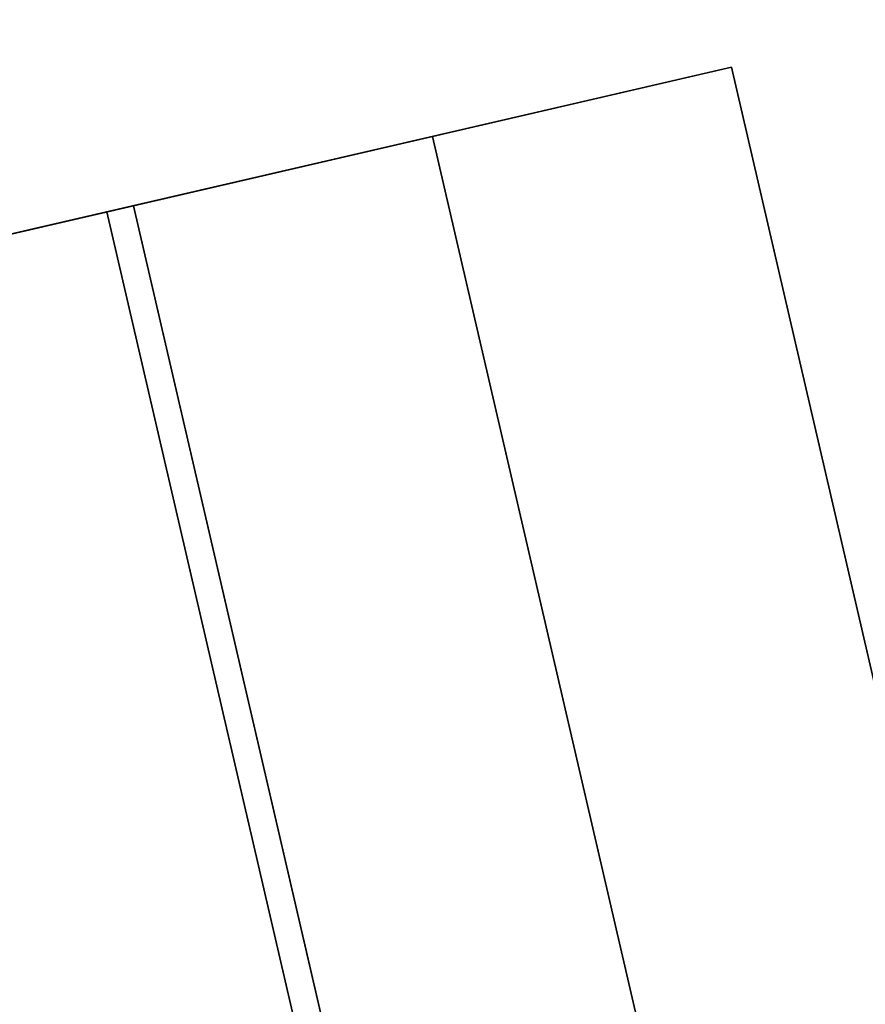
# Model space of a CAD drawing. Header units: millimetres. Extents: x 217.4 to 265.9, y 243.1 to 291.5.
# Tile 73 of 256: x 219.195 to 219.411, y 262.867 to 263.119. Entities that reach past the tile are written whole.
import ezdxf

# ---------------------------------------------------------------- set-up
doc = ezdxf.new("R2010")
doc.units = ezdxf.units.MM
doc.header["$MEASUREMENT"] = 0
doc.layers.add('TULIPA', color=7, linetype='Continuous', true_color=0x000000)

msp = doc.modelspace()

# ---------------------------------------------------------------- meshes
at = {"layer": 'TULIPA', "color": 43}
mesh = msp.add_polyface(dxfattribs=at)
corners = [(218.35733, 263.13141, 10.26031), (219.34741, 263.26749, 10.22541), (217.78685, 263.05301, -6.22964), (218.77693, 263.18909, -6.26454), (219.18491, 263.24515, 5.52827), (218.68958, 263.17706, 5.52827), (218.69649, 263.17801, 5.72815), (219.19183, 263.24609, 5.72815)]
mesh.append_faces([[corners[k] for k in face] for face in [(1, 0, 6, 6), (5, 6, 0, 0), (6, 7, 1, 1), (3, 5, 2, 2), (0, 2, 5, 5), (5, 3, 4, 4)]], dxfattribs={"color": 43})
mesh = msp.add_polyface(dxfattribs=at)
corners = [(218.40335, 262.8815, 10.26031), (217.84238, 262.75153, -6.22964), (219.37695, 263.10706, 10.22541), (218.81598, 262.97708, -6.26454), (219.22397, 263.07159, 5.72815), (218.73686, 262.95877, 5.72815), (218.73006, 262.95718, 5.52827), (219.21716, 263.07004, 5.52827)]
mesh.append_faces([[corners[k] for k in face] for face in [(6, 0, 5, 5), (2, 5, 0, 0), (3, 1, 6, 6), (0, 6, 1, 1), (5, 2, 4, 4), (6, 7, 3, 3)]], dxfattribs={"color": 43})
mesh = msp.add_polyface(dxfattribs=at)
corners = [(219.37695, 263.10706, 10.22541), (219.59137, 262.18155, 10.22541), (219.80577, 261.25607, 10.22541), (218.40335, 262.8815, 10.26031), (218.61775, 261.95599, 10.26031), (218.83217, 261.03052, 10.26031)]
mesh.append_faces([[corners[k] for k in face] for face in [(4, 1, 0, 3), (5, 2, 1, 4)]], dxfattribs={"color": 43})
mesh = msp.add_polyface(dxfattribs=at)
corners = [(219.22397, 263.07159, 5.72815), (219.43837, 262.14612, 5.72815), (219.65277, 261.22061, 5.72815), (219.30046, 263.08932, 7.97678), (219.51486, 262.16385, 7.97678), (219.72928, 261.23834, 7.97678), (219.37695, 263.10706, 10.22541), (219.59137, 262.18155, 10.22541), (219.80577, 261.25607, 10.22541)]
mesh.append_faces([[corners[k] for k in face] for face in [(4, 1, 0, 3), (5, 2, 1, 4), (7, 4, 3, 6), (8, 5, 4, 7)]], dxfattribs={"color": 43})
mesh = msp.add_polyface(dxfattribs=at)
corners = [(219.21716, 263.07004, 5.52827), (219.43156, 262.14453, 5.52827), (219.64598, 261.21906, 5.52827), (218.73006, 262.95718, 5.52827), (218.94447, 262.03171, 5.52827), (219.15887, 261.1062, 5.52827)]
mesh.append_faces([[corners[k] for k in face] for face in [(4, 1, 0, 3), (5, 2, 1, 4)]], dxfattribs={"color": 43})
mesh = msp.add_polyface(dxfattribs=at)
corners = [(218.73686, 262.95877, 5.72815), (219.16568, 261.10779, 5.72815), (219.22397, 263.07159, 5.72815), (219.65277, 261.22061, 5.72815)]
mesh.append_faces([[corners[k] for k in face] for face in [(3, 1, 0, 2)]], dxfattribs={"color": 43})
mesh = msp.add_polyface(dxfattribs=at)
corners = [(218.81598, 262.97708, -6.26454), (219.03038, 262.05161, -6.26454), (219.24478, 261.1261, -6.26454), (219.21716, 263.07004, 5.52827), (219.43156, 262.14453, 5.52827), (219.64598, 261.21906, 5.52827)]
mesh.append_faces([[corners[k] for k in face] for face in [(4, 1, 0, 3), (5, 2, 1, 4)]], dxfattribs={"color": 43})
mesh = msp.add_polyface(dxfattribs=at)
corners = [(217.84238, 262.75153, -6.22964), (218.05678, 261.82605, -6.22964), (218.27118, 260.90054, -6.22964), (218.81598, 262.97708, -6.26454), (219.03038, 262.05161, -6.26454), (219.24478, 261.1261, -6.26454)]
mesh.append_faces([[corners[k] for k in face] for face in [(4, 1, 0, 3), (5, 2, 1, 4)]], dxfattribs={"color": 43})

doc.saveas('drawing.dxf')
